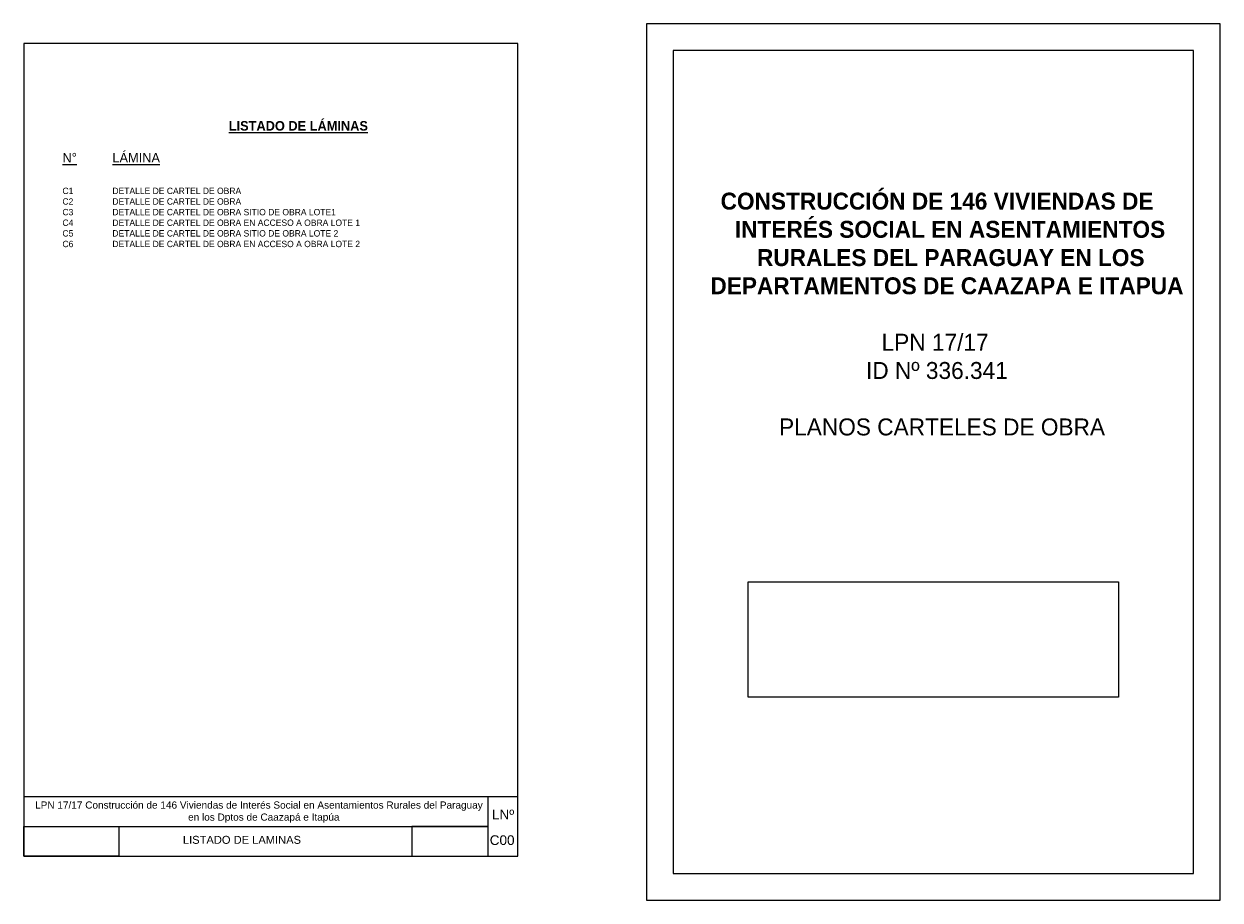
# Model space of a CAD drawing. Header units: millimetres. Extents: x 126.3 to 168.4, y 91 to 130.2.
# Tile 1 of 10: x 126.3 to 148.9, y 91 to 107.5. Entities that reach past the tile are written whole.
import ezdxf

# ---------------------------------------------------------------- set-up
doc = ezdxf.new("R2010")
doc.units = ezdxf.units.MM
for name, color, linetype in [('01', 1, 'Continuous'), ('LAMINA', 6, 'Continuous'), ('TEXT', 4, 'Continuous'), ('TEXTO LAMINA', 2, 'Continuous')]:
    doc.layers.add(name, color=color, linetype=linetype)
doc.layers.add('20 02', color=3, linetype='Continuous', lineweight=25)
doc.styles.add('ARIAL', font='arial.ttf')
doc.styles.add('det', font='swisscl.ttf')
doc.styles.add('ROMANS', font='romans.shx')
picture_1 = doc.add_image_def('image2.jpg', size_in_pixel=(635, 198))
picture_2 = doc.add_image_def('image3.jpg', size_in_pixel=(635, 198))

msp = doc.modelspace()

# ---------------------------------------------------------------- linework, layer by layer
at = {"layer": '01'}
msp.add_lwpolyline([(133.636, 91.808), (135.075, 91.808), (135.075, 92.365), (133.636, 92.365)], close=True, dxfattribs=at)
at = {"layer": 'LAMINA', "color": 2}
for p, q in [((135.634, 92.922), (126.334, 92.922)), ((135.075, 91.808), (135.075, 92.922))]:
    msp.add_line(p, q, dxfattribs=at)
at = {"layer": 'LAMINA', "color": 7}
msp.add_lwpolyline([(148.857, 90.979), (148.857, 107.479), (138.057, 107.479), (138.057, 90.979)], close=True, dxfattribs=at)
at = {"layer": 'LAMINA'}
for points in [[(135.634, 91.808), (135.634, 107.108), (126.334, 107.108), (126.334, 91.808)], [(148.357, 91.479), (148.357, 106.979), (138.557, 106.979), (138.557, 91.479)]]:
    msp.add_lwpolyline(points, close=True, dxfattribs=at)
at = {"layer": 'LAMINA', "color": 1}
msp.add_lwpolyline([(126.334, 92.365), (135.075, 92.365)], dxfattribs=at)

# ---------------------------------------------------------------- texts
at = {"layer": '01', "insert": (127.06, 105.65), "char_height": 0.23497, "width": 8.75493, "attachment_point": 1, "style": 'ROMANS'}
msp.add_mtext('\\pi3.131;{\\fCentury Gothic|b1|i0|c0|p34;\\H0.76604x;\\LLISTADO DE LÁMINAS\\P\\pi4.3428;\\fCentury Gothic|b0|i0|c0|p34;\\l \\P\\pi0;\\LN°\\l^I\\LLÁMINA\\l\\P\\H1.1805x;\\P\\H0.56471x;C1^IDETALLE DE CARTEL DE OBRA\\PC2^IDETALLE DE CARTEL DE OBRA\\PC3^IDETALLE DE CARTEL DE OBRA SITIO DE OBRA LOTE1\\PC4^IDETALLE DE CARTEL DE OBRA EN ACCESO A OBRA LOTE 1\\PC5^IDETALLE DE CARTEL DE OBRA SITIO DE OBRA LOTE 2\\PC6^IDETALLE DE CARTEL DE OBRA EN ACCESO A OBRA LOTE 2}', dxfattribs=at)
at = {"layer": 'TEXT', "insert": (138.841, 104.302), "char_height": 0.3189, "width": 9.33157, "attachment_point": 1, "style": 'det'}
msp.add_mtext('\\pi0.61083;{\\fCentury Gothic|b1|i0|c0|p34;CONSTRUCCIÓN DE 146 VIVIENDAS DE \\P\\pi0.87955;INTERÉS SOCIAL EN ASENTAMIENTOS \\P\\pi1.2962;RURALES DEL PARAGUAY EN LOS \\P\\pi0.41887;DEPARTAMENTOS DE CAAZAPA E ITAPUA\\P\\pi4.6658;\\P\\pi3.6424;\\A1;\\fCentury Gothic|b0|i0|c0|p34;LPN 17/17\\P\\pi3.3494;ID Nº 336.341\\P\\pi4.6658;\\P\\pi1.7115;PLANOS CARTELES DE OBRA}', dxfattribs=at)
at = {"layer": 'TEXTO LAMINA', "style": 'ARIAL'}
for s, p in [('LPN 17/17 Construcción de 146 Viviendas de Interés Social en Asentamientos Rurales del Paraguay', (126.545, 92.702)), ('en los Dptos de Caazapá e Itapúa', (129.425, 92.475))]:
    msp.add_text(s, height=0.135, dxfattribs=at).set_placement(p)
at = {"layer": 'TEXTO LAMINA', "color": 4, "style": 'ARIAL'}
for s, p in [('LNº', (135.147, 92.5)), ('C00', (135.105, 92.017))]:
    msp.add_text(s, height=0.1824, dxfattribs=at).set_placement(p)
at = {"layer": 'TEXTO LAMINA', "color": 2, "style": 'ARIAL'}
msp.add_text('LISTADO DE LAMINAS', height=0.15, dxfattribs=at).set_placement((129.328, 92.039))

# ---------------------------------------------------------------- pictures from other files: only their frames are drawn
image = msp.add_image(picture_1, insert=(126.334, 91.808), size_in_units=(1.787, 0.557))
image.dxf.flags = 7
at = {"layer": '20 02', "ltscale": 0.1}
image = msp.add_image(picture_2, insert=(139.973, 94.802), size_in_units=(6.968, 2.173), dxfattribs=at)
image.dxf.flags = 7

doc.saveas('drawing.dxf')
